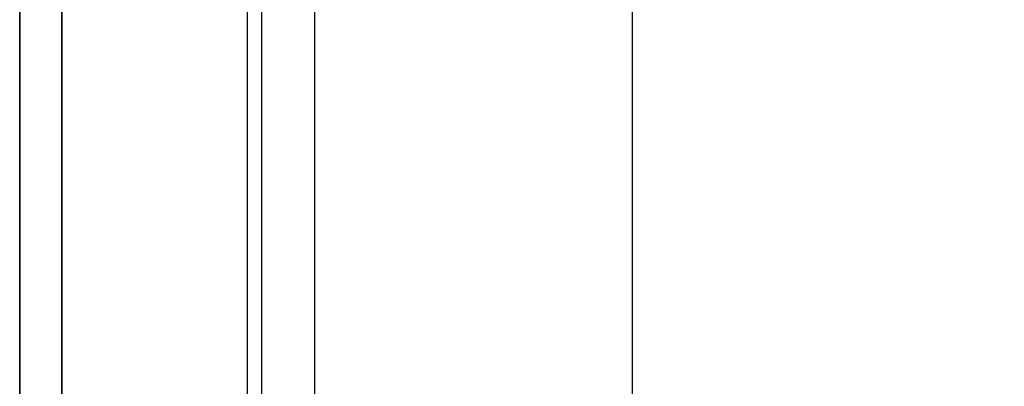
# Model space of a CAD drawing. Header units: millimetres. Extents: x 373037 to 682063, y 76092 to 274210.
# Tile 192 of 256: x 655037 to 655154, y 270316 to 270360. Entities that reach past the tile are written whole.
import ezdxf

# ---------------------------------------------------------------- set-up
doc = ezdxf.new("R2010")
doc.units = ezdxf.units.MM
doc.header["$LTSCALE"] = 100
doc.linetypes.add('ČÁRKOVANÁ', pattern=[19.05, 12.7, -6.35])
doc.layers.add('PUDORYS', color=253, linetype='CONTINUOUS')

msp = doc.modelspace()

# ---------------------------------------------------------------- linework, layer by layer
at = {"layer": 'PUDORYS', "color": 252, "ltscale": 15, "true_color": 0x939598}
for points in [[(655036.64, 249592.15), (681616.64, 249592.15), (681616.64, 273272.15), (655036.64, 273272.15)], [(681611.64, 273267.15), (655041.64, 273267.15), (655041.64, 249597.15), (681611.64, 249597.15)], [(655063.64, 249619.15), (681589.64, 249619.15), (681589.64, 273245.15), (655063.64, 273245.15)], [(681581.64, 273237.15), (655071.64, 273237.15), (655071.64, 249627.15), (681581.64, 249627.15)], [(655065.38, 269907.83), (655065.38, 270376.49), (655109.38, 270376.49), (655109.38, 269907.83)]]:
    msp.add_lwpolyline(points, close=True, dxfattribs=at)
at = {"layer": 'PUDORYS', "color": 252, "linetype": 'ČÁRKOVANÁ', "ltscale": 5, "true_color": 0x939598}
for points in [[(681606.64, 249602.15), (655036.64, 249602.15), (655036.64, 273272.15), (681606.64, 273272.15)], [(681611.64, 249597.15), (655041.64, 249597.15), (655041.64, 273267.15), (681611.64, 273267.15)]]:
    msp.add_lwpolyline(points, close=True, dxfattribs=at)
at = {"layer": 'PUDORYS', "color": 252, "true_color": 0x939598}
msp.add_lwpolyline([(655065.38, 269988.8), (655065.38, 270376.49), (655109.38, 270376.49), (655109.38, 269988.8), (655109.38, 269907.83), (655065.38, 269907.83)], close=True, dxfattribs=at)

doc.saveas('drawing.dxf')
